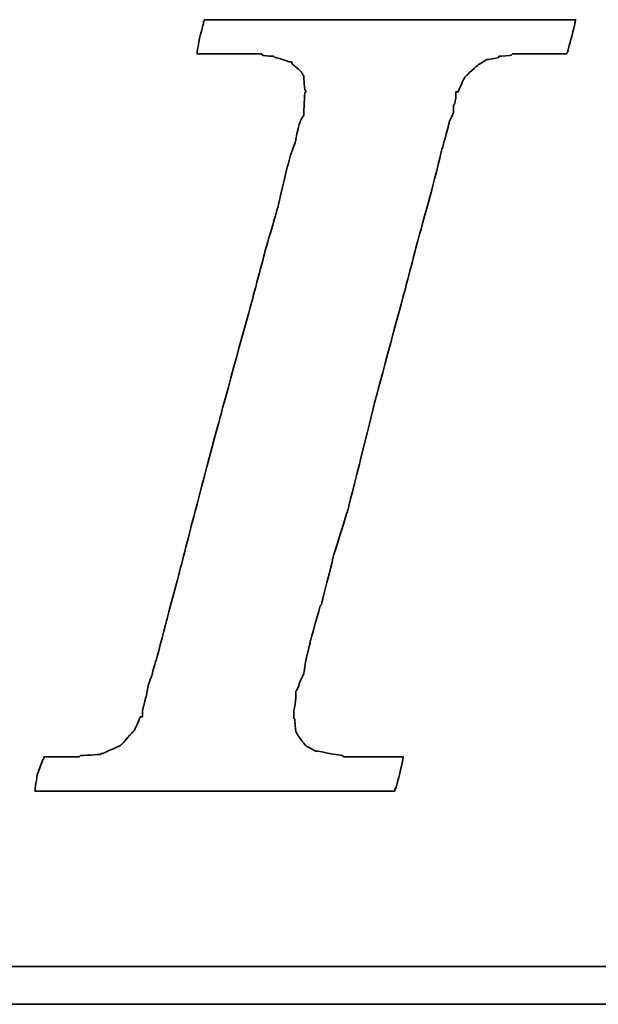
# Model space of a CAD drawing. Header units: millimetres. Extents: x 1805 to 4914, y -1594 to 860.
# Tile 89 of 256: x 2225.61 to 2229.11, y -1248.56 to -1242.59. Entities that reach past the tile are written whole.
import ezdxf

# ---------------------------------------------------------------- set-up
doc = ezdxf.new("R2010")
doc.units = ezdxf.units.MM
doc.layers.add('DIM', color=4, linetype='CONTINUOUS')
doc.layers.add('layer 1', color=7, linetype='CONTINUOUS')

# ---------------------------------------------------------------- blocks, each defined once
blk = doc.blocks.new('TBI MOTION logo(完整正式版)')
at = {"layer": 'layer 1', "color": 22, "lineweight": 35}
for points, knots in [([(-40.59125, -7.94375), (-40.59125, -7.94375), (-40.97375, -7.94375), (-40.97375, -7.94375), (-40.97375, -7.94375), (-40.97375, -7.94375), (-41.38125, -7.94375), (-41.38125, -7.94375), (-41.38125, -7.94375), (-41.38125, -7.94375), (-41.54875, -7.94375), (-41.54875, -7.94375), (-41.54875, -7.94375), (-41.54875, -7.94375), (-41.59875, -7.94375), (-41.59875, -7.94375), (-41.59875, -7.94375), (-41.59875, -7.94375), (-41.88375, -7.94375), (-41.88375, -7.94375), (-41.88375, -7.94375), (-41.88375, -7.94375), (-41.90875, -7.91875), (-41.90875, -7.91875), (-41.90875, -7.91875), (-41.90875, -7.91875), (-42.19875, -7.87125), (-42.19875, -7.87125), (-42.19875, -7.87125), (-42.19875, -7.87125), (-42.43875, -7.82375), (-42.43875, -7.82375), (-42.43875, -7.82375), (-42.43875, -7.82375), (-42.45875, -7.82375), (-42.45875, -7.82375), (-42.45875, -7.82375), (-42.45875, -7.82375), (-42.48625, -7.82375), (-42.48625, -7.82375), (-42.48625, -7.82375), (-42.48625, -7.82375), (-42.67625, -7.72375), (-42.67625, -7.72375), (-42.67625, -7.72375), (-42.67625, -7.72375), (-42.70125, -7.70375), (-42.70125, -7.70375), (-42.70125, -7.70375), (-42.70125, -7.70375), (-42.72375, -7.67875), (-42.72375, -7.67875), (-42.72375, -7.67875), (-42.72375, -7.67875), (-42.86875, -7.48875), (-42.86875, -7.48875), (-42.86875, -7.48875), (-42.86875, -7.48875), (-42.89375, -7.43875), (-42.89375, -7.43875), (-42.89375, -7.43875), (-42.89375, -7.43875), (-42.91875, -7.38875), (-42.91875, -7.38875), (-42.91875, -7.38875), (-42.91875, -7.38875), (-42.93875, -7.12875), (-42.93875, -7.12875), (-42.93875, -7.12875), (-42.93875, -7.12875), (-42.96375, -7.10375), (-42.96375, -7.10375), (-42.96375, -7.10375), (-42.96375, -7.10375), (-42.96375, -7.05375), (-42.96375, -7.05375), (-42.96375, -7.05375), (-42.96375, -7.05375), (-42.96375, -7.00875), (-42.96375, -7.00875), (-42.96375, -7.00875), (-42.96375, -7.00875), (-42.91875, -6.69625), (-42.91875, -6.69625), (-42.91875, -6.69625), (-42.91875, -6.69625), (-42.91875, -6.62375), (-42.91875, -6.62375), (-42.91875, -6.62375), (-42.91875, -6.62375), (-42.91875, -6.59625), (-42.91875, -6.59625), (-42.91875, -6.59625), (-42.91875, -6.59625), (-42.91875, -6.57375), (-42.91875, -6.57375), (-42.91875, -6.57375), (-42.91875, -6.57375), (-42.91875, -6.52875), (-42.91875, -6.52875), (-42.91875, -6.52875), (-42.91875, -6.52875), (-42.89375, -6.50375), (-42.89375, -6.50375), (-42.89375, -6.50375), (-42.89375, -6.50375), (-42.84375, -6.38375), (-42.84375, -6.38375), (-42.84375, -6.38375), (-42.84375, -6.38375), (-42.84375, -6.35875), (-42.84375, -6.35875), (-42.84375, -6.35875), (-42.84375, -6.35875), (-42.74625, -6.14375), (-42.74625, -6.14375), (-42.74625, -6.14375), (-42.74625, -6.14375), (-42.70125, -5.85375), (-42.70125, -5.85375), (-42.70125, -5.85375), (-42.70125, -5.85375), (-42.60375, -5.47125), (-42.60375, -5.47125), (-42.60375, -5.47125), (-42.60375, -5.47125), (-42.60375, -5.44875), (-42.60375, -5.44875), (-42.60375, -5.44875), (-42.60375, -5.44875), (-42.38875, -4.67875), (-42.38875, -4.67875), (-42.38875, -4.67875), (-42.38875, -4.67875), (-42.36375, -4.65375), (-42.36375, -4.65375), (-42.36375, -4.65375), (-42.36375, -4.65375), (-42.12375, -3.69625), (-42.12375, -3.69625), (-42.12375, -3.69625), (-42.12375, -3.69625), (-42.12375, -3.67374), (-42.12375, -3.67374), (-42.12375, -3.67374), (-42.12375, -3.67374), (-41.78875, -2.59374), (-41.78875, -2.59374), (-41.78875, -2.59374), (-41.78875, -2.59374), (-41.18875, -0.19375), (-41.18875, -0.19375), (-41.18875, -0.19375), (-41.18875, -0.19375), (-40.54375, 2.20624), (-40.54375, 2.20624), (-40.54375, 2.20624), (-40.54375, 2.20624), (-40.25375, 3.30875), (-40.25375, 3.30875), (-40.25375, 3.30875), (-40.25375, 3.30875), (-39.98875, 4.27125), (-39.98875, 4.27125), (-39.98875, 4.27125), (-39.98875, 4.27125), (-39.77375, 5.13125), (-39.77375, 5.13125), (-39.77375, 5.13125), (-39.77375, 5.13125), (-39.67875, 5.47125), (-39.67875, 5.47125), (-39.67875, 5.47125), (-39.67875, 5.47125), (-39.60375, 5.75625), (-39.60375, 5.75625), (-39.60375, 5.75625), (-39.60375, 5.75625), (-39.60375, 5.78125), (-39.60375, 5.78125), (-39.60375, 5.78125), (-39.60375, 5.78125), (-39.50875, 5.97125), (-39.50875, 5.97125), (-39.50875, 5.97125), (-39.50875, 5.97125), (-39.50875, 6.13875), (-39.50875, 6.13875), (-39.50875, 6.13875), (-39.50875, 6.13875), (-39.48625, 6.16625), (-39.48625, 6.16625), (-39.48625, 6.16625), (-39.48625, 6.16625), (-39.46125, 6.28625), (-39.46125, 6.28625), (-39.46125, 6.28625), (-39.46125, 6.28625), (-39.46125, 6.42625), (-39.46125, 6.42625), (-39.46125, 6.42625), (-39.46125, 6.42625), (-39.41375, 6.42625), (-39.41375, 6.42625), (-39.41375, 6.42625), (-39.41375, 6.42625), (-39.29375, 6.69125), (-39.29375, 6.69125), (-39.29375, 6.69125), (-39.29375, 6.69125), (-39.26875, 6.74125), (-39.26875, 6.74125), (-39.26875, 6.74125), (-39.26875, 6.74125), (-39.24375, 6.76625), (-39.24375, 6.76625), (-39.24375, 6.76625), (-39.24375, 6.76625), (-38.98375, 7.00624), (-38.98375, 7.00624), (-38.98375, 7.00624), (-38.98375, 7.00624), (-38.95625, 7.02624), (-38.95625, 7.02624), (-38.95625, 7.02624), (-38.95625, 7.02624), (-38.78875, 7.12624), (-38.78875, 7.12624), (-38.78875, 7.12624), (-38.78875, 7.12624), (-38.76375, 7.12624), (-38.76375, 7.12624), (-38.76375, 7.12624), (-38.76375, 7.12624), (-38.74375, 7.12624), (-38.74375, 7.12624), (-38.74375, 7.12624), (-38.74375, 7.12624), (-38.52875, 7.17125), (-38.52875, 7.17125), (-38.52875, 7.17125), (-38.52875, 7.17125), (-38.52875, 7.19624), (-38.52875, 7.19624), (-38.52875, 7.19624), (-38.52875, 7.19624), (-38.50375, 7.19624), (-38.50375, 7.19624), (-38.50375, 7.19624), (-38.50375, 7.19624), (-38.26125, 7.21875), (-38.26125, 7.21875), (-38.26125, 7.21875), (-38.26125, 7.21875), (-38.23875, 7.24624), (-38.23875, 7.24624), (-38.23875, 7.24624), (-38.23875, 7.24624), (-38.21625, 7.24624), (-38.21625, 7.24624), (-38.21625, 7.24624), (-38.21625, 7.24624), (-38.18875, 7.24624), (-38.18875, 7.24624), (-38.18875, 7.24624), (-38.18875, 7.24624), (-37.90375, 7.24624), (-37.90375, 7.24624), (-37.90375, 7.24624), (-37.90375, 7.24624), (-37.85375, 7.24624), (-37.85375, 7.24624), (-37.85375, 7.24624), (-37.85375, 7.24624), (-37.75875, 7.24624), (-37.75875, 7.24624), (-37.75875, 7.24624), (-37.75875, 7.24624), (-37.42375, 7.24624), (-37.42375, 7.24624), (-37.42375, 7.24624), (-37.42375, 7.24624), (-37.08875, 7.24624), (-37.08875, 7.24624), (-37.08875, 7.24624), (-37.08875, 7.24624), (-37.06375, 7.24624), (-37.06375, 7.24624), (-37.06375, 7.24624), (-37.06375, 7.24624), (-37.06375, 7.26624), (-37.06375, 7.26624), (-37.06375, 7.26624), (-37.06375, 7.26624), (-37.03875, 7.29125), (-37.03875, 7.29125), (-37.03875, 7.29125), (-37.03875, 7.29125), (-37.03875, 7.31625), (-37.03875, 7.31625), (-37.03875, 7.31625), (-37.03875, 7.31625), (-36.94125, 7.67625), (-36.94125, 7.67625), (-36.94125, 7.67625), (-36.94125, 7.67625), (-36.86875, 7.98625), (-36.86875, 7.98625), (-36.86875, 7.98625), (-36.86875, 7.98625), (-36.98875, 7.98625), (-36.98875, 7.98625), (-36.98875, 7.98625), (-36.98875, 7.98625), (-37.42375, 7.98625), (-37.42375, 7.98625), (-37.42375, 7.98625), (-37.42375, 7.98625), (-37.94875, 7.98625), (-37.94875, 7.98625), (-37.94875, 7.98625), (-37.94875, 7.98625), (-38.57375, 7.98625), (-38.57375, 7.98625), (-38.57375, 7.98625), (-38.57375, 7.98625), (-39.29375, 7.98625), (-39.29375, 7.98625), (-39.29375, 7.98625), (-39.29375, 7.98625), (-40.82875, 7.98625), (-40.82875, 7.98625), (-40.82875, 7.98625), (-40.82875, 7.98625), (-42.36375, 7.98625), (-42.36375, 7.98625), (-42.36375, 7.98625), (-42.36375, 7.98625), (-43.08375, 7.98625), (-43.08375, 7.98625), (-43.08375, 7.98625), (-43.08375, 7.98625), (-43.70875, 7.98625), (-43.70875, 7.98625), (-43.70875, 7.98625), (-43.70875, 7.98625), (-44.23375, 7.98625), (-44.23375, 7.98625), (-44.23375, 7.98625), (-44.23375, 7.98625), (-44.66875, 7.98625), (-44.66875, 7.98625), (-44.66875, 7.98625), (-44.66875, 7.98625), (-44.88375, 7.98625), (-44.88375, 7.98625), (-44.88375, 7.98625), (-44.88375, 7.98625), (-44.90875, 7.94125), (-44.90875, 7.94125), (-44.90875, 7.94125), (-44.90875, 7.94125), (-44.90875, 7.91625), (-44.90875, 7.91625), (-44.90875, 7.91625), (-44.90875, 7.91625), (-45.00375, 7.55625), (-45.00375, 7.55625), (-45.00375, 7.55625), (-45.00375, 7.55625), (-45.05375, 7.24624), (-45.05375, 7.24624), (-45.05375, 7.24624), (-45.05375, 7.24624), (-44.61875, 7.24624), (-44.61875, 7.24624), (-44.61875, 7.24624), (-44.61875, 7.24624), (-44.11375, 7.24624), (-44.11375, 7.24624), (-44.11375, 7.24624), (-44.11375, 7.24624), (-43.99375, 7.24624), (-43.99375, 7.24624), (-43.99375, 7.24624), (-43.99375, 7.24624), (-43.94625, 7.24624), (-43.94625, 7.24624), (-43.94625, 7.24624), (-43.94625, 7.24624), (-43.92374, 7.24624), (-43.92374, 7.24624), (-43.92374, 7.24624), (-43.92374, 7.24624), (-43.65875, 7.24624), (-43.65875, 7.24624), (-43.65875, 7.24624), (-43.65875, 7.24624), (-43.63875, 7.21875), (-43.63875, 7.21875), (-43.63875, 7.21875), (-43.63875, 7.21875), (-43.46875, 7.19624), (-43.46875, 7.19624), (-43.46875, 7.19624), (-43.46875, 7.19624), (-43.39875, 7.19624), (-43.39875, 7.19624), (-43.39875, 7.19624), (-43.39875, 7.19624), (-43.37125, 7.17125), (-43.37125, 7.17125), (-43.37125, 7.17125), (-43.37125, 7.17125), (-43.34875, 7.17125), (-43.34875, 7.17125), (-43.34875, 7.17125), (-43.34875, 7.17125), (-43.20375, 7.12624), (-43.20375, 7.12624), (-43.20375, 7.12624), (-43.20375, 7.12624), (-43.05875, 7.07624), (-43.05875, 7.07624), (-43.05875, 7.07624), (-43.05875, 7.07624), (-43.01375, 7.07624), (-43.01375, 7.07624), (-43.01375, 7.07624), (-43.01375, 7.07624), (-42.98875, 7.02624), (-42.98875, 7.02624), (-42.98875, 7.02624), (-42.98875, 7.02624), (-42.79875, 6.86125), (-42.79875, 6.86125), (-42.79875, 6.86125), (-42.79875, 6.86125), (-42.77375, 6.81125), (-42.77375, 6.81125), (-42.77375, 6.81125), (-42.77375, 6.81125), (-42.74625, 6.76625), (-42.74625, 6.76625), (-42.74625, 6.76625), (-42.74625, 6.76625), (-42.72375, 6.47625), (-42.72375, 6.47625), (-42.72375, 6.47625), (-42.72375, 6.47625), (-42.70125, 6.45124), (-42.70125, 6.45124), (-42.70125, 6.45124), (-42.70125, 6.45124), (-42.70125, 6.42625), (-42.70125, 6.42625), (-42.70125, 6.42625), (-42.70125, 6.42625), (-42.72375, 6.40625), (-42.72375, 6.40625), (-42.72375, 6.40625), (-42.72375, 6.40625), (-42.74625, 5.97125), (-42.74625, 5.97125), (-42.74625, 5.97125), (-42.74625, 5.97125), (-42.74625, 5.94625), (-42.74625, 5.94625), (-42.74625, 5.94625), (-42.74625, 5.94625), (-42.74625, 5.92625), (-42.74625, 5.92625), (-42.74625, 5.92625), (-42.74625, 5.92625), (-42.77375, 5.87625), (-42.77375, 5.87625), (-42.77375, 5.87625), (-42.77375, 5.87625), (-42.81875, 5.80625), (-42.81875, 5.80625), (-42.81875, 5.80625), (-42.81875, 5.80625), (-42.86875, 5.63625), (-42.86875, 5.63625), (-42.86875, 5.63625), (-42.86875, 5.63625), (-42.91875, 5.39625), (-42.91875, 5.39625), (-42.91875, 5.39625), (-42.91875, 5.39625), (-42.91875, 5.37124), (-42.91875, 5.37124), (-42.91875, 5.37124), (-42.91875, 5.37124), (-43.01375, 5.10874), (-43.01375, 5.10874), (-43.01375, 5.10874), (-43.01375, 5.10874), (-43.10875, 4.77124), (-43.10875, 4.77124), (-43.10875, 4.77124), (-43.10875, 4.77124), (-43.29875, 3.95625), (-43.29875, 3.95625), (-43.29875, 3.95625), (-43.29875, 3.95625), (-43.58875, 2.95125), (-43.58875, 2.95125), (-43.58875, 2.95125), (-43.58875, 2.95125), (-43.87375, 1.87125), (-43.87375, 1.87125), (-43.87375, 1.87125), (-43.87375, 1.87125), (-44.52625, -0.50374), (-44.52625, -0.50374), (-44.52625, -0.50374), (-44.52625, -0.50374), (-45.14875, -2.85375), (-45.14875, -2.85375), (-45.14875, -2.85375), (-45.14875, -2.85375), (-45.43375, -3.95875), (-45.43375, -3.95875), (-45.43375, -3.95875), (-45.43375, -3.95875), (-45.69875, -4.96875), (-45.69875, -4.96875), (-45.69875, -4.96875), (-45.69875, -4.96875), (-45.91375, -5.78375), (-45.91375, -5.78375), (-45.91375, -5.78375), (-45.91375, -5.78375), (-46.01375, -6.11875), (-46.01375, -6.11875), (-46.01375, -6.11875), (-46.01375, -6.11875), (-46.01375, -6.14375), (-46.01375, -6.14375), (-46.01375, -6.14375), (-46.01375, -6.14375), (-46.10875, -6.40875), (-46.10875, -6.40875), (-46.10875, -6.40875), (-46.10875, -6.40875), (-46.15375, -6.64875), (-46.15375, -6.64875), (-46.15375, -6.64875), (-46.15375, -6.64875), (-46.20375, -6.83875), (-46.20375, -6.83875), (-46.20375, -6.83875), (-46.20375, -6.83875), (-46.22875, -6.93375), (-46.22875, -6.93375), (-46.22875, -6.93375), (-46.22875, -6.93375), (-46.22875, -7.07875), (-46.22875, -7.07875), (-46.22875, -7.07875), (-46.22875, -7.07875), (-46.27375, -7.07875), (-46.27375, -7.07875), (-46.27375, -7.07875), (-46.27375, -7.07875), (-46.39375, -7.34375), (-46.39375, -7.34375), (-46.39375, -7.34375), (-46.39375, -7.34375), (-46.39375, -7.36875), (-46.39375, -7.36875), (-46.39375, -7.36875), (-46.39375, -7.36875), (-46.42125, -7.38875), (-46.42125, -7.38875), (-46.42125, -7.38875), (-46.42125, -7.38875), (-46.68375, -7.67875), (-46.68375, -7.67875), (-46.68375, -7.67875), (-46.68375, -7.67875), (-46.70875, -7.70375), (-46.70875, -7.70375), (-46.70875, -7.70375), (-46.70875, -7.70375), (-46.75375, -7.72375), (-46.75375, -7.72375), (-46.75375, -7.72375), (-46.75375, -7.72375), (-47.08875, -7.87125), (-47.08875, -7.87125), (-47.08875, -7.87125), (-47.08875, -7.87125), (-47.11625, -7.87125), (-47.11625, -7.87125), (-47.11625, -7.87125), (-47.11625, -7.87125), (-47.13875, -7.89375), (-47.13875, -7.89375), (-47.13875, -7.89375), (-47.13875, -7.89375), (-47.56875, -7.91875), (-47.56875, -7.91875), (-47.56875, -7.91875), (-47.56875, -7.91875), (-47.59625, -7.94375), (-47.59625, -7.94375), (-47.59625, -7.94375), (-47.59625, -7.94375), (-47.64375, -7.94375), (-47.64375, -7.94375), (-47.64375, -7.94375), (-47.64375, -7.94375), (-47.73625, -7.94375), (-47.73625, -7.94375), (-47.73625, -7.94375), (-47.73625, -7.94375), (-48.07375, -7.94375), (-48.07375, -7.94375), (-48.07375, -7.94375), (-48.07375, -7.94375), (-48.36125, -7.94375), (-48.36125, -7.94375), (-48.36125, -7.94375), (-48.36125, -7.94375), (-48.36125, -7.96625), (-48.36125, -7.96625), (-48.36125, -7.96625), (-48.36125, -7.96625), (-48.36125, -7.99125), (-48.36125, -7.99125), (-48.36125, -7.99125), (-48.36125, -7.99125), (-48.38875, -8.01375), (-48.38875, -8.01375), (-48.38875, -8.01375), (-48.38875, -8.01375), (-48.50875, -8.34875), (-48.50875, -8.34875), (-48.50875, -8.34875), (-48.50875, -8.34875), (-48.55375, -8.68625), (-48.55375, -8.68625), (-48.55375, -8.68625), (-48.55375, -8.68625), (-48.45875, -8.68625), (-48.45875, -8.68625), (-48.45875, -8.68625), (-48.45875, -8.68625), (-48.07375, -8.68625), (-48.07375, -8.68625), (-48.07375, -8.68625), (-48.07375, -8.68625), (-47.52375, -8.68625), (-47.52375, -8.68625), (-47.52375, -8.68625), (-47.52375, -8.68625), (-46.92375, -8.68625), (-46.92375, -8.68625), (-46.92375, -8.68625), (-46.92375, -8.68625), (-46.25375, -8.68625), (-46.25375, -8.68625), (-46.25375, -8.68625), (-46.25375, -8.68625), (-46.20375, -8.68625), (-46.20375, -8.68625), (-46.20375, -8.68625), (-46.20375, -8.68625), (-44.71375, -8.68625), (-44.71375, -8.68625), (-44.71375, -8.68625), (-44.71375, -8.68625), (-43.22875, -8.68625), (-43.22875, -8.68625), (-43.22875, -8.68625), (-43.22875, -8.68625), (-42.55875, -8.68625), (-42.55875, -8.68625), (-42.55875, -8.68625), (-42.55875, -8.68625), (-42.50875, -8.68625), (-42.50875, -8.68625), (-42.50875, -8.68625), (-42.50875, -8.68625), (-41.93375, -8.68625), (-41.93375, -8.68625), (-41.93375, -8.68625), (-41.93375, -8.68625), (-41.38125, -8.68625), (-41.38125, -8.68625), (-41.38125, -8.68625), (-41.38125, -8.68625), (-40.97375, -8.68625), (-40.97375, -8.68625), (-40.97375, -8.68625), (-40.97375, -8.68625), (-40.78125, -8.68625), (-40.78125, -8.68625), (-40.78125, -8.68625), (-40.78125, -8.68625), (-40.78125, -8.63875), (-40.78125, -8.63875), (-40.78125, -8.63875), (-40.78125, -8.63875), (-40.75875, -8.63875), (-40.75875, -8.63875), (-40.75875, -8.63875), (-40.75875, -8.63875), (-40.66375, -8.27875), (-40.66375, -8.27875), (-40.66375, -8.27875), (-40.66375, -8.27875), (-40.59125, -7.94375), (-40.59125, -7.94375)], [0, 0, 0, 0, 0.00558659, 0.00558659, 0.00558659, 0.0055866, 0.01117318, 0.01117318, 0.01117318, 0.01117319, 0.01675978, 0.01675978, 0.01675978, 0.01675979, 0.02234637, 0.02234637, 0.02234637, 0.02234638, 0.02793296, 0.02793296, 0.02793296, 0.02793297, 0.03351955, 0.03351955, 0.03351955, 0.03351956, 0.03910615, 0.03910615, 0.03910615, 0.03910616, 0.04469274, 0.04469274, 0.04469274, 0.04469275, 0.05027933, 0.05027933, 0.05027933, 0.05027934, 0.05586592, 0.05586592, 0.05586592, 0.05586593, 0.06145251, 0.06145251, 0.06145251, 0.06145252, 0.06703911, 0.06703911, 0.06703911, 0.06703912, 0.0726257, 0.0726257, 0.0726257, 0.07262571, 0.07821229, 0.07821229, 0.07821229, 0.0782123, 0.08379888, 0.08379888, 0.08379888, 0.08379889, 0.08938547, 0.08938547, 0.08938547, 0.08938548, 0.09497207, 0.09497207, 0.09497207, 0.09497208, 0.10055866, 0.10055866, 0.10055866, 0.10055867, 0.10614525, 0.10614525, 0.10614525, 0.10614526, 0.11173184, 0.11173184, 0.11173184, 0.11173185, 0.11731844, 0.11731844, 0.11731844, 0.11731845, 0.12290503, 0.12290503, 0.12290503, 0.12290504, 0.12849162, 0.12849162, 0.12849162, 0.12849163, 0.13407821, 0.13407821, 0.13407821, 0.13407822, 0.1396648, 0.1396648, 0.1396648, 0.13966481, 0.1452514, 0.1452514, 0.1452514, 0.14525141, 0.15083799, 0.15083799, 0.15083799, 0.150838, 0.15642458, 0.15642458, 0.15642458, 0.15642459, 0.16201117, 0.16201117, 0.16201117, 0.16201118, 0.16759777, 0.16759777, 0.16759777, 0.16759778, 0.17318436, 0.17318436, 0.17318436, 0.17318437, 0.17877095, 0.17877095, 0.17877095, 0.17877096, 0.18435754, 0.18435754, 0.18435754, 0.18435755, 0.18994413, 0.18994413, 0.18994413, 0.18994414, 0.19553073, 0.19553073, 0.19553073, 0.19553074, 0.20111732, 0.20111732, 0.20111732, 0.20111733, 0.20670391, 0.20670391, 0.20670391, 0.20670392, 0.2122905, 0.2122905, 0.2122905, 0.21229051, 0.21787709, 0.21787709, 0.21787709, 0.2178771, 0.22346369, 0.22346369, 0.22346369, 0.2234637, 0.22905028, 0.22905028, 0.22905028, 0.22905029, 0.23463687, 0.23463687, 0.23463687, 0.23463688, 0.24022346, 0.24022346, 0.24022346, 0.24022347, 0.24581006, 0.24581006, 0.24581006, 0.24581007, 0.25139665, 0.25139665, 0.25139665, 0.25139666, 0.25698324, 0.25698324, 0.25698324, 0.25698325, 0.26256983, 0.26256983, 0.26256983, 0.26256984, 0.26815642, 0.26815642, 0.26815642, 0.26815643, 0.27374302, 0.27374302, 0.27374302, 0.27374303, 0.27932961, 0.27932961, 0.27932961, 0.27932962, 0.2849162, 0.2849162, 0.2849162, 0.28491621, 0.29050279, 0.29050279, 0.29050279, 0.2905028, 0.29608939, 0.29608939, 0.29608939, 0.2960894, 0.30167598, 0.30167598, 0.30167598, 0.30167599, 0.30726257, 0.30726257, 0.30726257, 0.30726258, 0.31284916, 0.31284916, 0.31284916, 0.31284917, 0.31843575, 0.31843575, 0.31843575, 0.31843576, 0.32402235, 0.32402235, 0.32402235, 0.32402236, 0.32960894, 0.32960894, 0.32960894, 0.32960895, 0.33519553, 0.33519553, 0.33519553, 0.33519554, 0.34078212, 0.34078212, 0.34078212, 0.34078213, 0.34636872, 0.34636872, 0.34636872, 0.34636873, 0.35195531, 0.35195531, 0.35195531, 0.35195532, 0.3575419, 0.3575419, 0.3575419, 0.35754191, 0.36312849, 0.36312849, 0.36312849, 0.3631285, 0.36871508, 0.36871508, 0.36871508, 0.36871509, 0.37430168, 0.37430168, 0.37430168, 0.37430169, 0.37988827, 0.37988827, 0.37988827, 0.37988828, 0.38547486, 0.38547486, 0.38547486, 0.38547487, 0.39106145, 0.39106145, 0.39106145, 0.39106146, 0.39664804, 0.39664804, 0.39664804, 0.39664805, 0.40223464, 0.40223464, 0.40223464, 0.40223465, 0.40782123, 0.40782123, 0.40782123, 0.40782124, 0.41340782, 0.41340782, 0.41340782, 0.41340783, 0.41899441, 0.41899441, 0.41899441, 0.41899442, 0.42458101, 0.42458101, 0.42458101, 0.42458102, 0.4301676, 0.4301676, 0.4301676, 0.43016761, 0.43575419, 0.43575419, 0.43575419, 0.4357542, 0.44134078, 0.44134078, 0.44134078, 0.44134079, 0.44692737, 0.44692737, 0.44692737, 0.44692738, 0.45251397, 0.45251397, 0.45251397, 0.45251398, 0.45810056, 0.45810056, 0.45810056, 0.45810057, 0.46368715, 0.46368715, 0.46368715, 0.46368716, 0.46927374, 0.46927374, 0.46927374, 0.46927375, 0.47486034, 0.47486034, 0.47486034, 0.47486035, 0.48044693, 0.48044693, 0.48044693, 0.48044694, 0.48603352, 0.48603352, 0.48603352, 0.48603353, 0.49162011, 0.49162011, 0.49162011, 0.49162012, 0.4972067, 0.4972067, 0.4972067, 0.49720671, 0.5027933, 0.5027933, 0.5027933, 0.50279331, 0.50837989, 0.50837989, 0.50837989, 0.5083799, 0.51396648, 0.51396648, 0.51396648, 0.51396649, 0.51955307, 0.51955307, 0.51955307, 0.51955308, 0.52513966, 0.52513966, 0.52513966, 0.52513967, 0.53072626, 0.53072626, 0.53072626, 0.53072627, 0.53631285, 0.53631285, 0.53631285, 0.53631286, 0.54189944, 0.54189944, 0.54189944, 0.54189945, 0.54748603, 0.54748603, 0.54748603, 0.54748604, 0.55307263, 0.55307263, 0.55307263, 0.55307264, 0.55865922, 0.55865922, 0.55865922, 0.55865923, 0.56424581, 0.56424581, 0.56424581, 0.56424582, 0.5698324, 0.5698324, 0.5698324, 0.56983241, 0.57541899, 0.57541899, 0.57541899, 0.575419, 0.58100559, 0.58100559, 0.58100559, 0.5810056, 0.58659218, 0.58659218, 0.58659218, 0.58659219, 0.59217877, 0.59217877, 0.59217877, 0.59217878, 0.59776536, 0.59776536, 0.59776536, 0.59776537, 0.60335196, 0.60335196, 0.60335196, 0.60335197, 0.60893855, 0.60893855, 0.60893855, 0.60893856, 0.61452514, 0.61452514, 0.61452514, 0.61452515, 0.62011173, 0.62011173, 0.62011173, 0.62011174, 0.62569832, 0.62569832, 0.62569832, 0.62569833, 0.63128492, 0.63128492, 0.63128492, 0.63128493, 0.63687151, 0.63687151, 0.63687151, 0.63687152, 0.6424581, 0.6424581, 0.6424581, 0.64245811, 0.64804469, 0.64804469, 0.64804469, 0.6480447, 0.65363128, 0.65363128, 0.65363128, 0.65363129, 0.65921788, 0.65921788, 0.65921788, 0.65921789, 0.66480447, 0.66480447, 0.66480447, 0.66480448, 0.67039106, 0.67039106, 0.67039106, 0.67039107, 0.67597765, 0.67597765, 0.67597765, 0.67597766, 0.68156425, 0.68156425, 0.68156425, 0.68156426, 0.68715084, 0.68715084, 0.68715084, 0.68715085, 0.69273743, 0.69273743, 0.69273743, 0.69273744, 0.69832402, 0.69832402, 0.69832402, 0.69832403, 0.70391061, 0.70391061, 0.70391061, 0.70391062, 0.70949721, 0.70949721, 0.70949721, 0.70949722, 0.7150838, 0.7150838, 0.7150838, 0.71508381, 0.72067039, 0.72067039, 0.72067039, 0.7206704, 0.72625698, 0.72625698, 0.72625698, 0.72625699, 0.73184358, 0.73184358, 0.73184358, 0.73184359, 0.73743017, 0.73743017, 0.73743017, 0.73743018, 0.74301676, 0.74301676, 0.74301676, 0.74301677, 0.74860335, 0.74860335, 0.74860335, 0.74860336, 0.75418994, 0.75418994, 0.75418994, 0.75418995, 0.75977654, 0.75977654, 0.75977654, 0.75977655, 0.76536313, 0.76536313, 0.76536313, 0.76536314, 0.77094972, 0.77094972, 0.77094972, 0.77094973, 0.77653631, 0.77653631, 0.77653631, 0.77653632, 0.78212291, 0.78212291, 0.78212291, 0.78212292, 0.7877095, 0.7877095, 0.7877095, 0.78770951, 0.79329609, 0.79329609, 0.79329609, 0.7932961, 0.79888268, 0.79888268, 0.79888268, 0.79888269, 0.80446927, 0.80446927, 0.80446927, 0.80446928, 0.81005587, 0.81005587, 0.81005587, 0.81005588, 0.81564246, 0.81564246, 0.81564246, 0.81564247, 0.82122905, 0.82122905, 0.82122905, 0.82122906, 0.82681564, 0.82681564, 0.82681564, 0.82681565, 0.83240223, 0.83240223, 0.83240223, 0.83240224, 0.83798883, 0.83798883, 0.83798883, 0.83798884, 0.84357542, 0.84357542, 0.84357542, 0.84357543, 0.84916201, 0.84916201, 0.84916201, 0.84916202, 0.8547486, 0.8547486, 0.8547486, 0.85474861, 0.8603352, 0.8603352, 0.8603352, 0.86033521, 0.86592179, 0.86592179, 0.86592179, 0.8659218, 0.87150838, 0.87150838, 0.87150838, 0.87150839, 0.87709497, 0.87709497, 0.87709497, 0.87709498, 0.88268156, 0.88268156, 0.88268156, 0.88268157, 0.88826816, 0.88826816, 0.88826816, 0.88826817, 0.89385475, 0.89385475, 0.89385475, 0.89385476, 0.89944134, 0.89944134, 0.89944134, 0.89944135, 0.90502793, 0.90502793, 0.90502793, 0.90502794, 0.91061453, 0.91061453, 0.91061453, 0.91061454, 0.91620112, 0.91620112, 0.91620112, 0.91620113, 0.92178771, 0.92178771, 0.92178771, 0.92178772, 0.9273743, 0.9273743, 0.9273743, 0.92737431, 0.93296089, 0.93296089, 0.93296089, 0.9329609, 0.93854749, 0.93854749, 0.93854749, 0.9385475, 0.94413408, 0.94413408, 0.94413408, 0.94413409, 0.94972067, 0.94972067, 0.94972067, 0.94972068, 0.95530726, 0.95530726, 0.95530726, 0.95530727, 0.96089385, 0.96089385, 0.96089385, 0.96089386, 0.96648045, 0.96648045, 0.96648045, 0.96648046, 0.97206704, 0.97206704, 0.97206704, 0.97206705, 0.97765363, 0.97765363, 0.97765363, 0.97765364, 0.98324022, 0.98324022, 0.98324022, 0.98324023, 0.98882682, 0.98882682, 0.98882682, 0.98882683, 0.99441341, 0.99441341, 0.99441341, 0.99441342, 1, 1, 1, 1]), ([(75.90875, -9.47875), (75.90875, -9.47875), (75.90875, -12.28625), (75.90875, -12.28625), (75.90875, -12.28625), (75.90875, -12.28625), (75.90875, -12.47875), (75.90875, -12.47875), (75.90875, -12.47875), (75.90875, -12.47875), (75.71625, -12.47875), (75.71625, -12.47875), (75.71625, -12.47875), (75.71625, -12.47875), (-88.32875, -12.47875), (-88.32875, -12.47875), (-88.32875, -12.47875), (-88.32875, -12.47875), (-88.32875, -13.29375), (-88.32875, -13.29375), (-88.32875, -13.29375), (-88.32875, -13.29375), (82.89125, -13.29375), (82.89125, -13.29375), (82.89125, -13.29375), (82.89125, -13.29375), (75.90875, -9.47875), (75.90875, -9.47875)], [0, 0, 0, 0, 0.14285714, 0.14285714, 0.14285714, 0.14285715, 0.28571429, 0.28571429, 0.28571429, 0.2857143, 0.42857143, 0.42857143, 0.42857143, 0.42857144, 0.57142857, 0.57142857, 0.57142857, 0.57142858, 0.71428571, 0.71428571, 0.71428571, 0.71428572, 0.85714286, 0.85714286, 0.85714286, 0.85714287, 1, 1, 1, 1])]:
    blk.add_open_spline(points, degree=3, knots=knots, dxfattribs=at)

msp = doc.modelspace()

# ---------------------------------------------------------------- block references
at = {"layer": 'DIM', "color": 7, "xscale": 0.2802190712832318, "yscale": 0.2802190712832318, "zscale": 0.2802190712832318}
msp.add_blockref('TBI MOTION logo(完整正式版)', (2239.3082, -1244.8326), dxfattribs=at)

doc.saveas('drawing.dxf')
